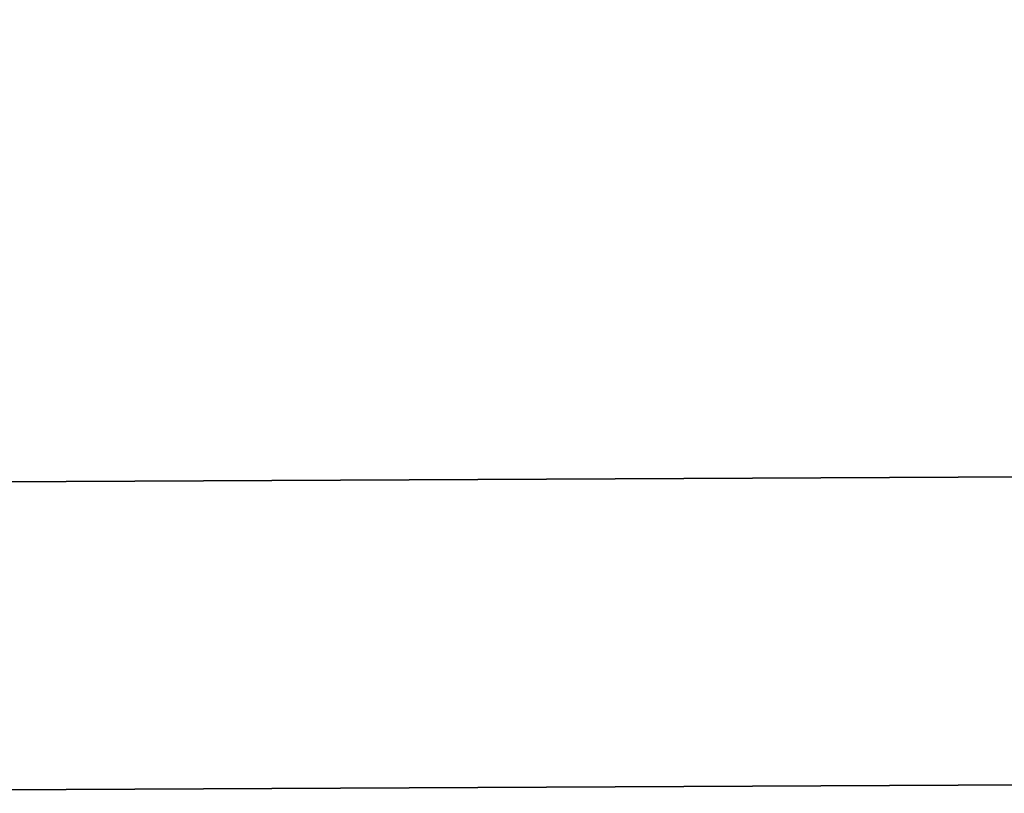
# Model space of a CAD drawing. Header units: inches. Extents: x -9.4 to 9.4, y -4 to 4.
# Tile 43 of 256: x -3.364 to -3.046, y -3.777 to -3.526. Entities that reach past the tile are written whole.
import ezdxf

# ---------------------------------------------------------------- set-up
doc = ezdxf.new("R2010")
doc.units = ezdxf.units.IN
doc.header["$MEASUREMENT"] = 0
doc.layers.add('AFURN-3-VPPT', color=4, linetype='Continuous', true_color=0x00ffff)

msp = doc.modelspace()

# ---------------------------------------------------------------- meshes
at = {"layer": 'AFURN-3-VPPT'}
mesh = msp.add_polyface(dxfattribs=at)
corners = [(-3.61774, -3.77664, 15.29886), (-3.61774, -3.77664, 15.29886), (-3.61774, -3.77664, 15.29886), (1.04114, -3.75477, 15.29886), (1.04114, -3.75477, 15.29886), (1.04114, -3.75477, 15.29886), (-3.61774, -3.77664, 10.58782), (-3.61774, -3.77664, 10.58782), (-3.61774, -3.77664, 10.58782), (1.04114, -3.75477, 10.58782), (1.04114, -3.75477, 10.58782), (1.04114, -3.75477, 10.58782), (-3.61821, -3.67685, 15.29437), (-3.61821, -3.67685, 15.29437), (-3.2723, -3.32768, 15.27872), (-3.2723, -3.32768, 15.27872), (1.04067, -3.65498, 15.29437), (1.04067, -3.65498, 15.29437), (0.69149, -3.30907, 15.27872), (0.69149, -3.30907, 15.27872), (-3.61821, -3.67685, 10.59121), (-3.61821, -3.67685, 10.59121), (-3.2723, -3.32768, 10.603), (-3.2723, -3.32768, 10.603), (1.04067, -3.65498, 10.59121), (1.04067, -3.65498, 10.59121), (0.69149, -3.30907, 10.603), (0.69149, -3.30907, 10.603), (-3.58504, -3.49321, 15.28611), (-3.58504, -3.49321, 15.28611), (-3.58504, -3.49321, 15.28611), (1.00577, -3.47166, 15.28611), (1.00577, -3.47166, 15.28611), (1.00577, -3.47166, 15.28611), (-3.45566, -3.36259, 15.28026), (-3.45566, -3.36259, 15.28026), (-3.45566, -3.36259, 15.28026), (0.87518, -3.34226, 15.28026), (0.87518, -3.34226, 15.28026), (0.87518, -3.34226, 15.28026), (-3.58503, -3.4932, 10.59744), (-3.58503, -3.4932, 10.59744), (-3.58503, -3.4932, 10.59744), (1.00577, -3.47165, 10.59744), (1.00577, -3.47165, 10.59744), (1.00577, -3.47165, 10.59744), (-3.45565, -3.36259, 10.60185), (-3.45565, -3.36259, 10.60185), (-3.45565, -3.36259, 10.60185), (0.87517, -3.34226, 10.60185), (0.87517, -3.34226, 10.60185), (0.87517, -3.34226, 10.60185)]
mesh.append_faces([[corners[k] for k in face] for face in [(0, 4, 16, 12), (20, 24, 9, 6), (14, 18, 27, 23), (17, 3, 10, 25), (5, 2, 7, 11), (1, 13, 21, 8), (23, 47, 34, 14), (46, 41, 28, 35), (40, 21, 13, 29), (18, 38, 49, 27), (37, 32, 43, 50), (31, 17, 25, 44), (16, 33, 30, 12), (33, 39, 36, 30), (39, 19, 15, 36), (20, 42, 45, 24), (42, 48, 51, 45), (48, 22, 26, 51)]])

doc.saveas('drawing.dxf')
